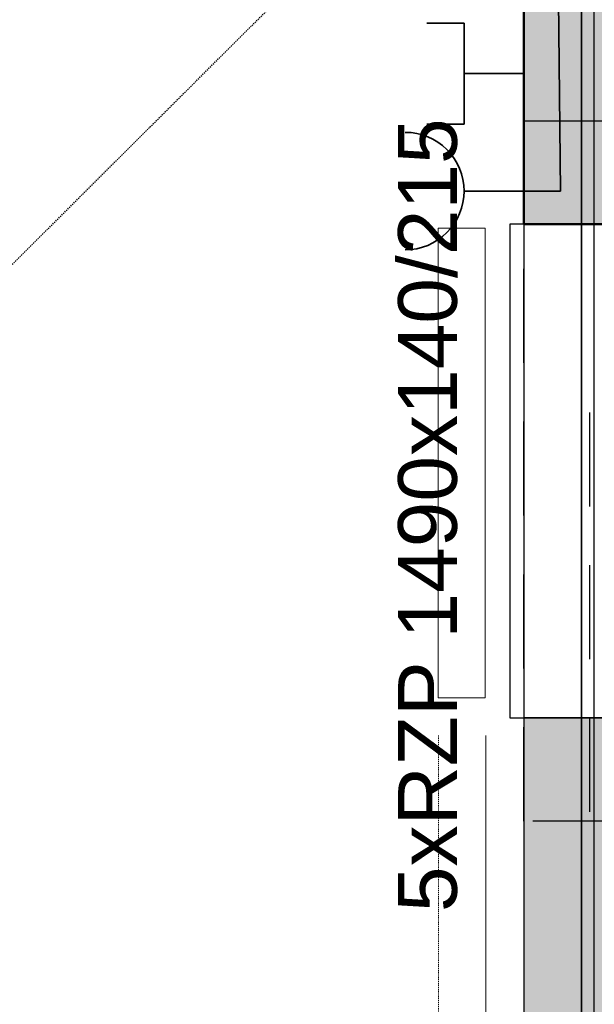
# Model space of a CAD drawing. Header units: millimetres. Extents: x -28761 to 4793, y -4271 to 20239.
# Tile 222 of 256: x -2264 to -1042, y 4495 to 6591. Entities that reach past the tile are written whole.
import ezdxf

# ---------------------------------------------------------------- set-up
doc = ezdxf.new("R2010")
doc.units = ezdxf.units.MM
doc.header["$MEASUREMENT"] = 0
for name, pattern in [('Telekomunikacni vodic', [9.25, 3, -0.75, 3, -0.75, 0.125, -0.75, 0.125, -0.75]), ('Čerchovaná', [450, 200, -117.5, 15, -117.5]), ('Čárkovaná', [325, 200, -125]), ('Čárkovaná M', [4.5, 2.5, -2])]:
    doc.linetypes.add(name, pattern=pattern)
for name, color, linetype in [('5._POHLED ZÁPADNÍ_1_Anotace - S', 7, 'Continuous'), ('5._POHLED ZÁPADNÍ_1_Konstrukce - nosné', 7, 'Continuous'), ('5._POHLED ZÁPADNÍ_1_Nové_Anotace - S', 7, 'Continuous'), ('5._POHLED ZÁPADNÍ_1_Nové_Konstrukce - nenosné', 7, 'Continuous'), ('5._POHLED ZÁPADNÍ_1_Nové_Otvory – Okna', 7, 'Continuous'), ('5._POHLED ZÁPADNÍ_1_Nové_Výplně – Řezové', 7, 'Continuous'), ('5._POHLED ZÁPADNÍ_1_Nové_Zóny', 7, 'Continuous'), ('5._POHLED ZÁPADNÍ_1_TZB - elektroinstalace', 7, 'Continuous'), ('5._POHLED ZÁPADNÍ_1_TZB - ZTI', 7, 'Continuous'), ('5._POHLED ZÁPADNÍ_1_Výplně – Řezové', 7, 'Continuous')]:
    doc.layers.add(name, color=color, linetype=linetype)
doc.styles.add('GENEROVANÝ_STYL_1', font='txt')

msp = doc.modelspace()

# ---------------------------------------------------------------- hatches: boundary and pattern name
at = {"layer": '5._POHLED ZÁPADNÍ_1_Nové_Výplně – Řezové', "linetype": 'Continuous', "lineweight": 0, "true_color": 0xf2b2b2}
msp.add_hatch(color=9, dxfattribs=at).paths.add_polyline_path([(-1191.7, 4150.2), (-321.7, 4150.2), (-321.7, 5105.2), (-1191.7, 5105.2)])
at = {"layer": '5._POHLED ZÁPADNÍ_1_Výplně – Řezové', "linetype": 'Continuous', "lineweight": 13}
msp.add_hatch(color=254, dxfattribs=at).paths.add_polyline_path([(-1191.7, 7168.9), (-1191.7, 6155.2), (-321.7, 6155.2), (-321.7, 7079.1)])

# ---------------------------------------------------------------- linework, layer by layer
at = {"layer": '5._POHLED ZÁPADNÍ_1_Konstrukce - nosné', "color": 7, "linetype": 'Continuous', "lineweight": 50}
msp.add_line((-621.7, 6155.2), (-1191.7, 6155.2), dxfattribs=at)
at = {"layer": '5._POHLED ZÁPADNÍ_1_Konstrukce - nosné', "color": 7, "linetype": 'Continuous', "lineweight": 50, "flags": 128}
msp.add_lwpolyline([(-1191.7, 7168.9), (-1191.7, 6155.2)], dxfattribs=at)
at = {"layer": '5._POHLED ZÁPADNÍ_1_Nové_Anotace - S', "color": 1, "linetype": 'Čárkovaná M', "lineweight": 25}
msp.add_line((-7316.5, 1051.1), (-1117.1, 7229.1), dxfattribs=at)
at = {"layer": '5._POHLED ZÁPADNÍ_1_Nové_Konstrukce - nenosné', "color": 1, "linetype": 'Čárkovaná', "lineweight": 25}
for p, q in [((-1191.7, 4885.2), (-1191.7, 6375.2)), ((-1191.7, 6375.2), (-322.4, 6375.2)), ((-1191.7, 5754.5), (-1191.7, 4885.2)), ((-1051.7, 5754.5), (-1051.7, 4885.2)), ((-322.4, 4885.2), (-1191.7, 4885.2))]:
    msp.add_line(p, q, dxfattribs=at)
at = {"layer": '5._POHLED ZÁPADNÍ_1_Nové_Konstrukce - nenosné', "color": 1, "linetype": 'Continuous', "lineweight": 25, "flags": 128}
for points in [[(-1191.7, 5105.2), (-1191.7, 4150.2)], [(-1191.7, 5105.2), (-321.7, 5105.2)]]:
    msp.add_lwpolyline(points, dxfattribs=at)
at = {"layer": '5._POHLED ZÁPADNÍ_1_Nové_Otvory – Okna', "color": 1, "linetype": 'Continuous', "lineweight": 25}
for p, q in [((-1191.7, 6155.2), (-1221.7, 6155.2)), ((-1221.7, 6155.2), (-1221.7, 5105.2)), ((-1191.7, 6155.2), (-1191.7, 5105.2)), ((-621.7, 6155.2), (-1191.7, 6155.2)), ((-1221.7, 5105.2), (-1191.7, 5105.2)), ((-621.7, 5105.2), (-1191.7, 5105.2))]:
    msp.add_line(p, q, dxfattribs=at)
at = {"layer": '5._POHLED ZÁPADNÍ_1_Nové_Zóny', "color": 1, "linetype": 'Continuous', "lineweight": 25, "flags": 128}
msp.add_lwpolyline([(-7316.5, 1051.1), (-1041.7, 1050.4), (-1041.7, 7304.2), (-7155.2, 7936)], close=True, dxfattribs=at)
at = {"layer": '5._POHLED ZÁPADNÍ_1_TZB - elektroinstalace', "color": 92, "linetype": 'Čerchovaná', "lineweight": 35, "true_color": 0x00d700, "flags": 128}
for points in [[(-3162.7, 13350.8), (-818.9, 13350.8), (-818.9, 7975.8), (-1068.9, 7975.8), (-1068.9, 975.8), (-15818.9, 975.8)], [(-1318.9, 7100.8), (-1068.9, 7100.8), (-1068.9, 1475.8), (-1318.9, 1475.8)]]:
    msp.add_lwpolyline(points, dxfattribs=at)
at = {"layer": '5._POHLED ZÁPADNÍ_1_TZB - elektroinstalace', "color": 92, "linetype": 'Continuous', "lineweight": 35, "true_color": 0x00d700, "flags": 128}
for points in [[(-3693.9, 1100.8), (-1068.9, 1100.8), (-1068.9, 7225.8), (-6430, 7850.8), (-6318.9, 8850.8)], [(-3693.9, 1100.8), (-1068.9, 1100.8), (-1068.9, 7225.8), (-6430, 7850.8), (-6318.9, 8850.8)], [(-1193.9, 6225.8), (-1113.9, 6225.8), (-1123.9, 7175.8), (-2693.9, 7350.8)], [(-1193.9, 6225.8), (-1113.9, 6225.8), (-1123.9, 7175.8), (-2693.9, 7350.8)], [(-1398.3, 6583.3), (-1318.9, 6583.3)], [(-1398.3, 6583.3), (-1318.9, 6583.3)], [(-1398.3, 6583.3), (-1318.9, 6583.3)], [(-1318.9, 6583.3), (-1318.9, 6368.3)], [(-1318.9, 6583.3), (-1318.9, 6368.3)], [(-1318.9, 6583.3), (-1318.9, 6368.3)], [(-1318.9, 6475.8), (-1193.9, 6475.8)], [(-1318.9, 6475.8), (-1193.9, 6475.8)], [(-1318.9, 6475.8), (-1193.9, 6475.8)], [(-1398.3, 6368.3), (-1318.9, 6368.3)], [(-1398.3, 6368.3), (-1318.9, 6368.3)], [(-1398.3, 6368.3), (-1318.9, 6368.3)], [(-1193.9, 6225.8), (-1318.9, 6225.8)], [(-1193.9, 6225.8), (-1318.9, 6225.8)], [(-1193.9, 6225.8), (-1318.9, 6225.8)]]:
    msp.add_lwpolyline(points, dxfattribs=at)
at = {"layer": '5._POHLED ZÁPADNÍ_1_TZB - elektroinstalace', "color": 92, "linetype": 'Telekomunikacni vodic', "lineweight": 35, "true_color": 0x00d700, "flags": 128}
msp.add_lwpolyline([(-1318.9, 7100.8), (-1068.9, 7100.8), (-1068.9, 1475.8), (-1318.9, 1475.8)], dxfattribs=at)
at = {"layer": '5._POHLED ZÁPADNÍ_1_TZB - elektroinstalace', "color": 92, "linetype": 'Continuous', "lineweight": 35, "true_color": 0x00d700, "flags": 128}
for points in [[(-1443.9, 6350.8, -0.414214), (-1318.9, 6225.8)], [(-1443.9, 6350.8, -0.414214), (-1318.9, 6225.8)], [(-1443.9, 6350.8, -0.414214), (-1318.9, 6225.8)], [(-1318.9, 6225.8, -0.414214), (-1443.9, 6100.8)], [(-1318.9, 6225.8, -0.414214), (-1443.9, 6100.8)], [(-1318.9, 6225.8, -0.414214), (-1443.9, 6100.8)]]:
    msp.add_lwpolyline(points, format="xyb", dxfattribs=at)
at = {"layer": '5._POHLED ZÁPADNÍ_1_TZB - ZTI', "color": 6, "linetype": 'Continuous', "lineweight": 20}
for p, q in [((-1373.9, 6147.1), (-1373.9, 5147.1)), ((-1373.9, 6147.1), (-1273.9, 6147.1)), ((-1273.9, 5147.1), (-1273.9, 6147.1)), ((-1373.9, 5147.1), (-1273.9, 5147.1)), ((-1272.8, 5067.4), (-1272.8, 3256.3))]:
    msp.add_line(p, q, dxfattribs=at)
at = {"layer": '5._POHLED ZÁPADNÍ_1_TZB - ZTI', "color": 6, "linetype": 'Čárkovaná M', "lineweight": 20}
msp.add_line((-1372.9, 5067.4), (-1372.9, 3256.3), dxfattribs=at)

# ---------------------------------------------------------------- texts
at = {"layer": '5._POHLED ZÁPADNÍ_1_Anotace - S', "color": 1, "linetype": 'Continuous', "lineweight": 25, "insert": (-1395.8, 5536), "char_height": 125, "attachment_point": 5, "rotation": 90, "style": 'GENEROVANÝ_STYL_1'}
msp.add_mtext('\\A1;{\\pqc;\\fArial|b0|i0|c238|p38;5\\fArial|b0|i0|c238|p38;xRZP 1490x140/215}', dxfattribs=at)

doc.saveas('drawing.dxf')
